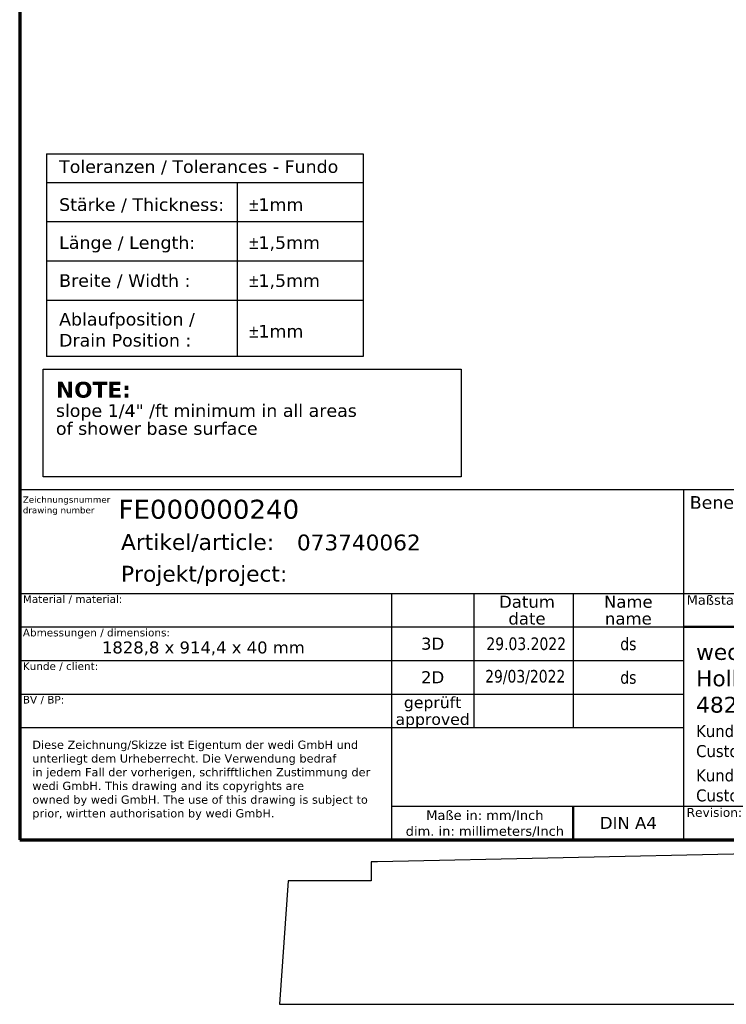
# Model space of a CAD drawing. Header units: millimetres. Extents: x -13716 to 13716, y -300 to 4365.
# Tile 2 of 12: x 300 to 1973, y -300 to 2032. Entities that reach past the tile are written whole.
import ezdxf
from ezdxf.enums import TextEntityAlignment as Align

# ---------------------------------------------------------------- set-up
doc = ezdxf.new("R2010")
doc.units = ezdxf.units.MM
doc.header["$LTSCALE"] = 15
doc.layers.get('0').update_dxf_attribs({"lineweight": 25})
for name, color, linetype, lineweight in [('AM_BOR', 7, 'Continuous', 25), ('Rahmen (ISO)', 7, 'Continuous', 70), ('Skizziergeometrie (ISO)', 7, 'Continuous', 25), ('Symbol (ISO)', 7, 'Continuous', 25), ('Titel (ISO)', 7, 'Continuous', 50)]:
    doc.layers.add(name, color=color, linetype=linetype, lineweight=lineweight)
doc.styles.add('Notiztext 3.5', font='verdana.ttf')
doc.styles.add('Pfeiltext', font='verdana.ttf')
doc.styles.get("Standard").update_dxf_attribs({"font": 'verdana.ttf'})
doc.styles.add('Textstil26', font='verdana.ttf')
doc.styles.add('Textstil27', font='verdana.ttf')
doc.styles.add('Textstil28', font='verdana.ttf')
doc.styles.add('Textstil29', font='verdana.ttf')
doc.styles.add('Textstil30', font='verdana.ttf')
doc.styles.add('Textstil32', font='verdana.ttf', dxfattribs={"width": 0.8})
doc.styles.add('Textstil69', font='verdana.ttf')
doc.styles.add('Textstil76', font='verdana.ttf')
doc.styles.add('Textstil77', font='verdana.ttf')

# ---------------------------------------------------------------- blocks, each defined once
blk = doc.blocks.new('Ränder wedi_Zeichnungsrahmen')
at = {"layer": 'Rahmen (ISO)'}
for p, q in [((20, 291), (20, 6)), ((20, 6), (204, 6))]:
    blk.add_line(p, q, dxfattribs=at)
blk = doc.blocks.new('Schriftfelder wedi Standard - Inch_Zoll ohne Toleranz')
at = {"layer": 'AM_BOR', "color": 7}
for p, q in [((-4.84, 54), (-188.84, 54)), ((-188.84, 54), (-188.84, -1.25)), ((-84.04, 54), (-84.04, -1.25)), ((-188.84, 37.65), (-4.84, 37.65)), ((-130.14, 37.65), (-130.14, 18.45)), ((-117.14, 37.65), (-117.14, 16.45)), ((-101.44, 37.65), (-101.44, 16.45)), ((-188.84, 32.35), (-130.14, 32.35)), ((-188.84, 27.05), (-130.14, 27.05)), ((-188.84, 21.75), (-130.14, 21.75)), ((-130.14, 18.45), (-130.14, -1.25)), ((-188.84, 16.45), (-130.14, 16.45)), ((-130.14, 4.05), (-4.84, 4.05)), ((-188.84, -1.25), (-4.84, -1.25))]:
    blk.add_line(p, q, dxfattribs=at)
at = {"layer": 'AM_BOR'}
for p, q in [((-130.14, 32.35), (-84.04, 32.35)), ((-130.14, 27.05), (-84.04, 27.05)), ((-130.14, 21.75), (-84.04, 21.75)), ((-130.14, 16.45), (-84.04, 16.45))]:
    blk.add_line(p, q, dxfattribs=at)
at = {"layer": 'Titel (ISO)'}
for p, q in [((-84.04, 32.35), (-4.84, 32.35)), ((-101.44, 4.05), (-101.44, -1.25))]:
    blk.add_line(p, q, dxfattribs=at)
at = {"layer": 'AM_BOR', "color": 7, "style": 'Textstil29'}
blk.add_text('Benennung / designation', height=2, dxfattribs=at).set_placement((-83.04, 51))
at = {"layer": 'AM_BOR', "color": 7}
for s, p in [('Artikel/article:', (-172.84, 44.5)), ('Projekt/project:', (-172.84, 39.5))]:
    blk.add_text(s, height=2.5, dxfattribs=at).set_placement(p)
for s, height, style, p in [('Datum', 1.9, 'Textstil27', (-108.74, 36.32)), ('Name', 1.9, 'Textstil27', (-92.74, 36.32)), ('date', 1.9, 'Textstil27', (-108.74, 33.67)), ('name', 1.9, 'Textstil27', (-92.74, 33.67)), ('3D', 1.9, 'Textstil27', (-123.64, 29.7)), ('2D', 1.9, 'Textstil27', (-123.64, 24.4)), ('geprüft', 1.8, 'Textstil28', (-123.64, 20.42)), ('approved', 1.8, 'Textstil28', (-123.64, 17.77)), ('DIN A4', 1.9, 'Textstil27', (-92.74, 1.4))]:
    blk.add_text(s, height=height, dxfattribs=dict(at, style=style)).set_placement(p, align=Align.MIDDLE_CENTER)
at = {"layer": 'AM_BOR', "color": 7, "insert": (-115.39, 1.26), "char_height": 1.5, "width": 25.8686, "attachment_point": 5}
blk.add_mtext('\\fVerdana|b0|i0;\\H1.5000;Maße in: mm/Inch\\P\\fVerdana|b0|i0;\\H1.5000;dim. in: millimeters/Inch', dxfattribs=at)
at = {"layer": 'AM_BOR', "color": 7}
for tag, p, height, style in [('Zeichnungsnummer_001', (-173.24, 49.43), 3, 'Textstil30'), ('Artikelnummer_001', (-145.06, 44.44), 2.49, 'Textstil69')]:
    blk.add_attdef(tag, p, '', height=height, dxfattribs=dict(at, style=style))
blk.add_attdef('TITEL_001', (-73.56, 45.9), '', height=2.5, dxfattribs=at)
at = {"layer": 'AM_BOR', "color": 7, "style": 'Textstil69'}
blk.add_attdef('PROJEKT', text='', height=2.49, dxfattribs=at).set_placement((-144.84, 41.98), align=Align.TOP_LEFT)
at = {"layer": 'AM_BOR', "color": 7, "style": 'Textstil32', "width": 0.8}
for tag, p in [('ERSTELLUNGSDATUM_001', (-115.15, 28.7)), ('KONSTRUKTEUR_001', (-94.01, 28.67)), ('ERSTELLUNGSDATUM_001', (-115.35, 23.55)), ('KONSTRUKTEUR_001', (-94.01, 23.37))]:
    blk.add_attdef(tag, p, '', height=2, dxfattribs=at)
for tag, p in [('KONTROLLDATUM', (-108.74, 19.1)), ('KONTROLLIERT_VON', (-92.74, 19.1))]:
    blk.add_attdef(tag, text='', height=2, dxfattribs=at).set_placement(p, align=Align.MIDDLE_CENTER)
at = {"layer": 'Titel (ISO)', "color": 179, "true_color": 0x262659, "insert": (-188.34, 52.95), "char_height": 1, "attachment_point": 1, "line_spacing_factor": 0.999579, "style": 'Pfeiltext'}
blk.add_mtext('\\fVerdana|b0|i0;\\H1.0000;Zeichnungsnummer\\Pdrawing number', dxfattribs=at)
at = {"layer": 'Titel (ISO)', "style": 'Notiztext 3.5'}
for s, insert, char_height, attachment_point in [('\\fVerdana|b0|i0;\\H1.2000;Material / material:', (-188.34, 37.35), 1.2, 1), ('\\fVerdana|b0|i0;\\H1.5000;Maßstab/scale:', (-83.54, 37.35), 1.5, 1), ('\\fVerdana|b0|i0;\\H1.2000;Abmessungen / dimensions:', (-188.34, 32.05), 1.2, 1), ('\\fVerdana|b0|i0;\\H1.8900;1828,8 x 914,4 x 40 mm', (-159.84, 30.05), 1.89, 2), ('\\fVerdana|b0|i0;\\H1.2000;Kunde / client:', (-188.34, 26.75), 1.2, 1), ('\\fVerdana|b0|i0;\\H1.2000;BV / BP:', (-188.34, 21.45), 1.2, 1), ('\\fVerdana|b0|i0;\\H1.4000;Revision:', (-83.54, 3.75), 1.4, 1)]:
    blk.add_mtext(s, dxfattribs=dict(at, insert=insert, char_height=char_height, attachment_point=attachment_point))
at = {"layer": 'Titel (ISO)', "color": 179, "true_color": 0x262659, "line_spacing_factor": 0.999579, "style": 'Pfeiltext'}
for s, insert, char_height, width, attachment_point in [('\\fVerdana|b0|i0;\\H2.5000;wedi GmbH\\P\\fVerdana|b0|i0;\\H2.5000;Hollefeldstrasse 42\\P\\fVerdana|b0|i0;\\H2.5000;48282 Emsdetten', (-82.04, 24.2), 2.5, 33.3063, 4), ('\\fVerdana|b0|i0;\\W0.90;\\H1.9000;Kundendienst Handel & Industrie\\P\\fVerdana|b0|i0;\\W0.90;\\H1.9000;Customer Service Trade & Industy', (-82.04, 14.05), 1.9, 97.2876, 4), ('\\fVerdana|b0|i0;\\H1.3000;Diese Zeichnung/Skizze ist Eigentum der wedi GmbH und unterliegt dem Urheberrecht. Die Verwendung bedraf \\P\\fVerdana|b0|i0;\\H1.3000;in jedem Fall der vorherigen, schrifftlichen Zustimmung der wedi GmbH. This drawing and its copyrights are \\P\\fVerdana|b0|i0;\\H1.3000;owned by wedi GmbH. The use of this drawing is subject to prior, wirtten authorisation by wedi GmbH.', (-186.84, 14.39), 1.3, 54.3294, 1), ('\\fVerdana|b0|i0;\\W0.90;\\H1.9000;Kundendienst Spa & Wellness\\P\\fVerdana|b0|i0;\\W0.90;\\H1.9000;Customer Service Spa & Wellness', (-82.04, 7.05), 1.9, 97.2876, 4)]:
    blk.add_mtext(s, dxfattribs=dict(at, insert=insert, char_height=char_height, width=width, attachment_point=attachment_point))
at = {"layer": 'Titel (ISO)', "color": 7, "style": 'Pfeiltext'}
blk.add_attdef('BESCHREIBUNG_001', (-70.66, 40.38), '', height=2, dxfattribs=at)
at = {"layer": 'Titel (ISO)'}
for tag, p, height, style in [('Anfänglicher_Ansichtsmaßstab_001', (-64.5, 33.84), 2.5, 'Textstil26'), ('REVISIONSNUMMER_001', (-74.88, -0.54), 1.79, 'Textstil77'), ('STATUS_001', (-52.63, -0.63), 1.79, 'Textstil77')]:
    blk.add_attdef(tag, p, '', height=height, dxfattribs=dict(at, style=style))
at = {"layer": 'Titel (ISO)', "style": 'Textstil26'}
blk.add_attdef('<MASSE3;>', text='', height=2.5, dxfattribs=at).set_placement((-26.84, 36.35), align=Align.TOP_LEFT)
at = {"layer": 'Titel (ISO)', "style": 'Textstil76'}
for tag, p in [('MATERIAL', (-159.84, 35.35)), ('FIRMA', (-159.84, 24.75)), ('Bauvorhaben', (-159.84, 19.45))]:
    blk.add_attdef(tag, text='', height=1.89, dxfattribs=at).set_placement(p, align=Align.TOP_CENTER)
blk = doc.blocks.new('Gefälle_Hinweis_USA')
at = {"layer": 'Skizziergeometrie (ISO)'}
for p, q in [((-33, 8.5), (33, 8.5)), ((-33, -8.5), (-33, 8.5)), ((33, 8.5), (33, -8.5)), ((33, -8.5), (-33, -8.5))]:
    blk.add_line(p, q, dxfattribs=at)
at = {"layer": 'Symbol (ISO)', "color": 179, "true_color": 0x262659, "insert": (-31, 6.5), "char_height": 2, "attachment_point": 1, "line_spacing_factor": 0.849368, "style": 'Pfeiltext'}
blk.add_mtext('{\\fVerdana|b1|i0|c0|p34;\\H1.25x;NOTE:\\P\\fVerdana|b0|i0|c0|p34;\\H0.8x;slope 1/4" /ft minimum in all areas\\H1.31978x; \\H0.7577x;\\Pof shower base surface\\H1.16945x; \\H0.8551x;\\P \\H1.13765x; }', dxfattribs=at)
blk = doc.blocks.new('Kundentoleranzen Fundo')
at = {"layer": 'Skizziergeometrie (ISO)'}
for p, q in [((-25, 16), (25, 16)), ((-25, 16), (-25, -16)), ((25, 16), (25, -16)), ((-25, 11.5), (25, 11.5)), ((5.1, 11.5), (5.1, -16)), ((-25, 5.3), (25, 5.3)), ((-25, -0.9), (25, -0.9)), ((-25, -7.1), (25, -7.1)), ((25, -16), (-25, -16))]:
    blk.add_line(p, q, dxfattribs=at)
at = {"layer": 'Symbol (ISO)', "color": 7, "char_height": 2, "attachment_point": 1, "style": 'Pfeiltext'}
for s, insert in [('\\fVerdana|b0|i0;Toleranzen / Tolerances - Fundo', (-23, 15)), ('\\fAIGDT|b0|i0;\\H2.0000;`\\fVerdana|b0|i0;\\H2.0000;1mm', (7, 9)), ('\\fVerdana|b0|i0;Stärke / Thickness:', (-23, 9)), ('\\fVerdana|b0|i0;Länge / Length:', (-23, 3)), ('\\fAIGDT|b0|i0;\\H2.0000;`\\fVerdana|b0|i0;\\H2.0000;1,5mm', (7, 3)), ('\\fVerdana|b0|i0;Breite / Width :', (-23, -3)), ('\\fAIGDT|b0|i0;\\H2.0000;`\\fVerdana|b0|i0;\\H2.0000;1,5mm', (7, -3)), ('\\fAIGDT|b0|i0;\\H2.0000;`\\fVerdana|b0|i0;\\H2.0000;1mm', (7, -11))]:
    blk.add_mtext(s, dxfattribs=dict(at, insert=insert))
at = {"layer": 'Symbol (ISO)', "color": 7, "insert": (-23, -9.1), "char_height": 2, "attachment_point": 1, "line_spacing_factor": 0.999579, "style": 'Pfeiltext'}
blk.add_mtext('\\fVerdana|b0|i0;Ablaufposition / \\P\\fVerdana|b0|i0;Drain Position :', dxfattribs=at)

msp = doc.modelspace()

# ---------------------------------------------------------------- linework, layer by layer
for p, q in [((13525.3, 300), (1147.3, 37.5)), ((1132.5, 37.5), (1132.5, -7.5)), ((1147.3, 37.5), (1132.5, 37.5)), ((935.45, -7.5), (915, -300)), ((1132.5, -7.5), (935.45, -7.5)), ((915, -300), (13716, -300))]:
    msp.add_line(p, q)

# ---------------------------------------------------------------- block references
at = {"xscale": 15, "yscale": 15, "zscale": 15}
for name, p in [('Ränder wedi_Zeichnungsrahmen', (0, 0)), ('Kundentoleranzen Fundo', (738.38, 1474.54)), ('Gefälle_Hinweis_USA', (850.8, 1077.15))]:
    msp.add_blockref(name, p, dxfattribs=at)
ref = msp.add_blockref('Schriftfelder wedi Standard - Inch_Zoll ohne Toleranz', (3132.53, 108.82), dxfattribs=dict(xscale=15, yscale=15, zscale=15))
ref.add_attrib('KONSTRUKTEUR_001', 'ds', (1722.42, 459.39), dxfattribs={"layer": 'AM_BOR', "color": 7, "height": 30, "style": 'Textstil32', "width": 0.8})
ref.add_attrib('ERSTELLUNGSDATUM_001', '29.03.2022', (1405.32, 539.25), dxfattribs={"layer": 'AM_BOR', "color": 7, "height": 30, "style": 'Textstil32', "width": 0.8})
ref.add_attrib('KONSTRUKTEUR_001', 'ds', (1722.42, 538.89), dxfattribs={"layer": 'AM_BOR', "color": 7, "height": 30, "style": 'Textstil32', "width": 0.8})
ref.add_attrib('ERSTELLUNGSDATUM_001', '29/03/2022', (1402.34, 462.14), dxfattribs={"layer": 'AM_BOR', "color": 7, "height": 30, "style": 'Textstil32', "width": 0.8})
ref.add_attrib('Zeichnungsnummer_001', 'FE000000240', (533.96, 850.31), dxfattribs={"layer": 'AM_BOR', "color": 7, "height": 45, "style": 'Textstil30'})
ref.add_attrib('Artikelnummer_001', '073740062', (956.57, 775.47), dxfattribs={"layer": 'AM_BOR', "color": 7, "height": 37.31, "style": 'Textstil69'})

doc.saveas('drawing.dxf')
